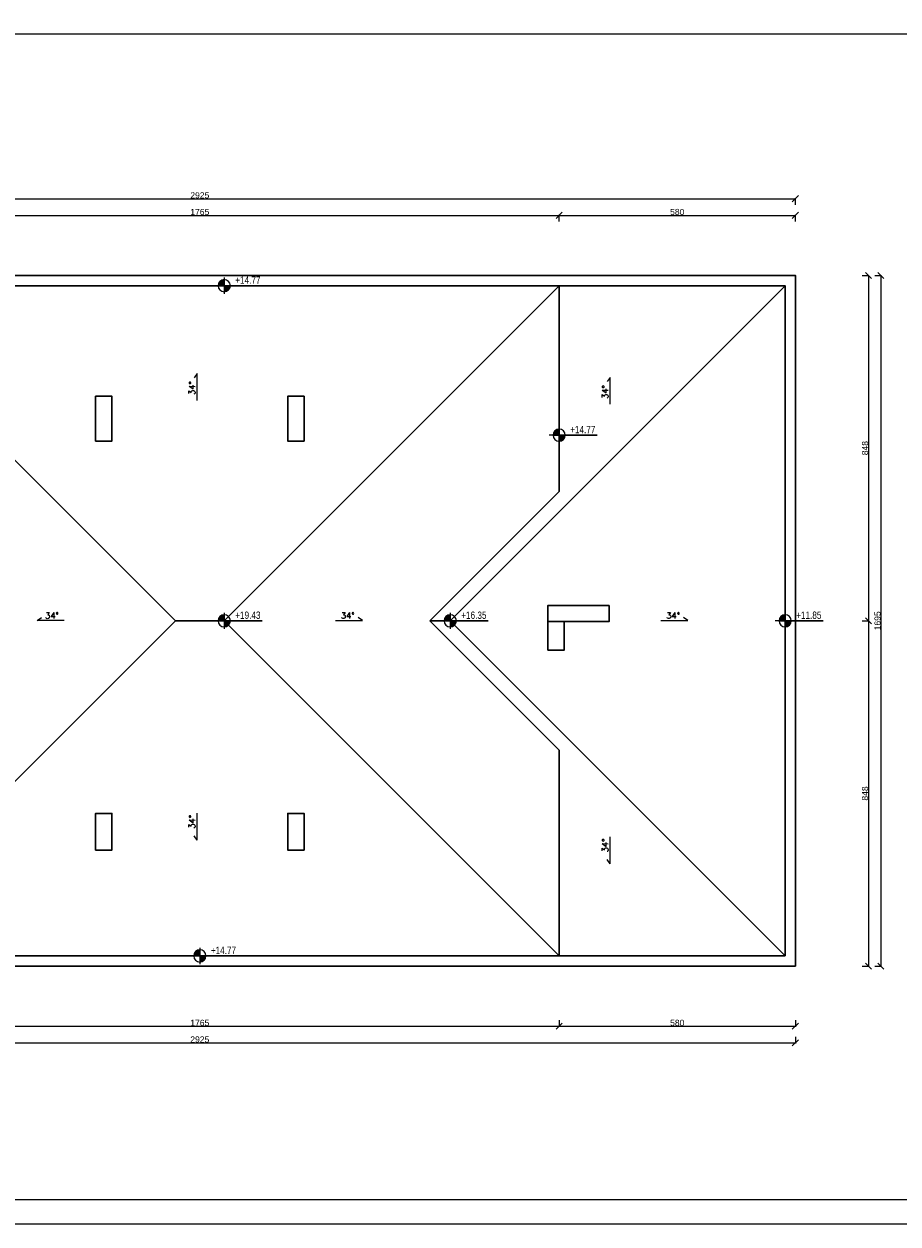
# Model space of a CAD drawing. Header units: millimetres. Extents: x 26456 to 42202, y 436 to 12316.
# Tile 4 of 36: x 30013 to 32159, y 436 to 3381. Entities that reach past the tile are written whole.
import ezdxf

# ---------------------------------------------------------------- set-up
doc = ezdxf.new("R2010")
doc.units = ezdxf.units.MM
for name, color, linetype, lineweight in [('G-ANNO-DIMS', 111, 'Continuous', 9), ('G-ANNO-TTLB', 6, 'Continuous', 9), ('G-ANNO-TTLB-MEDM', 33, 'Continuous', 25), ('Stolarka okienna', 140, 'Continuous', 15), ('Wymiary', 7, 'Continuous', 9), ('Ściany', 22, 'Continuous', 30)]:
    doc.layers.add(name, color=color, linetype=linetype, lineweight=lineweight)
doc.styles.add('Arial_2', font='arial.ttf', dxfattribs={"width": 0.8, "height": 18})
doc.styles.get("Standard").update_dxf_attribs({"font": 'arial.ttf'})
doc.dimstyles.new('ISO-25', dxfattribs={"dimtxt": 15, "dimasz": 15, "dimexe": 1.25, "dimexo": 0.625, "dimtad": 1, "dimdec": 0, "dimtxsty": 'Standard', "dimblk": 'OBLIQUE', "dimcen": 2.5, "dimclrt": 256, "dimadec": 0, "dimazin": 0, "dimtfac": 1, "dimtdec": 0, "dimtmove": 0, "dimatfit": 3, "dimfxl": 15, "dimfxlon": 1, "dimarcsym": 0})

# ---------------------------------------------------------------- blocks, each defined once
blk = doc.blocks.new('_Oblique')
at = {"color": 0, "linetype": 'ByBlock', "lineweight": -2}
blk.add_line((-0.5, -0.5), (0.5, 0.5), dxfattribs=at)
blk = doc.blocks.new('*D11')
at = {"layer": 'Defpoints', "color": 0, "transparency": 16777216}
for p in [(31327.1, 2911.8), (29562.1, 2739.3), (31327.1, 2739.3)]:
    blk.add_point(p, dxfattribs=at)
at = {"layer": 'Wymiary', "color": 0, "lineweight": -2, "transparency": 16777216}
for p, q in [((29562.1, 2896.8), (29562.1, 2913.1)), ((29562.1, 2911.8), (31327.1, 2911.8)), ((31327.1, 2896.8), (31327.1, 2913.1))]:
    blk.add_line(p, q, dxfattribs=at)
at = {"layer": 'Wymiary', "color": 0, "lineweight": -2, "transparency": 16777216, "xscale": 15, "yscale": 15, "zscale": 15, "rotation": 180}
blk.add_blockref('_Oblique', (29562.1, 2911.8), dxfattribs=at)
at = {"layer": 'Wymiary', "color": 0, "lineweight": -2, "transparency": 16777216, "xscale": 15, "yscale": 15, "zscale": 15}
blk.add_blockref('_Oblique', (31327.1, 2911.8), dxfattribs=at)
at = {"layer": 'Wymiary', "transparency": 16777216, "insert": (30444.6, 2920.1), "char_height": 15, "attachment_point": 5}
blk.add_mtext('1765', dxfattribs=at)
blk = doc.blocks.new('*D12')
at = {"layer": 'Defpoints', "color": 0, "transparency": 16777216}
for p in [(31907.1, 2911.8), (31327.1, 2739.3), (31907.1, 2764.3)]:
    blk.add_point(p, dxfattribs=at)
at = {"layer": 'Wymiary', "color": 0, "lineweight": -2, "transparency": 16777216}
for p, q in [((31327.1, 2896.8), (31327.1, 2913.1)), ((31327.1, 2911.8), (31907.1, 2911.8)), ((31907.1, 2896.8), (31907.1, 2913.1))]:
    blk.add_line(p, q, dxfattribs=at)
at = {"layer": 'Wymiary', "color": 0, "lineweight": -2, "transparency": 16777216, "xscale": 15, "yscale": 15, "zscale": 15, "rotation": 180}
blk.add_blockref('_Oblique', (31327.1, 2911.8), dxfattribs=at)
at = {"layer": 'Wymiary', "color": 0, "lineweight": -2, "transparency": 16777216, "xscale": 15, "yscale": 15, "zscale": 15}
blk.add_blockref('_Oblique', (31907.1, 2911.8), dxfattribs=at)
at = {"layer": 'Wymiary', "transparency": 16777216, "insert": (31617.1, 2920.1), "char_height": 15, "attachment_point": 5}
blk.add_mtext('580', dxfattribs=at)
blk = doc.blocks.new('*D13')
at = {"layer": 'Defpoints', "color": 0, "transparency": 16777216}
for p in [(31907.1, 2952.7), (28982.1, 2764.3), (31907.1, 2764.3)]:
    blk.add_point(p, dxfattribs=at)
at = {"layer": 'Wymiary', "color": 0, "lineweight": -2, "transparency": 16777216}
for p, q in [((28982.1, 2937.7), (28982.1, 2953.9)), ((28982.1, 2952.7), (31907.1, 2952.7)), ((31907.1, 2937.7), (31907.1, 2953.9))]:
    blk.add_line(p, q, dxfattribs=at)
at = {"layer": 'Wymiary', "color": 0, "lineweight": -2, "transparency": 16777216, "xscale": 15, "yscale": 15, "zscale": 15, "rotation": 180}
blk.add_blockref('_Oblique', (28982.1, 2952.7), dxfattribs=at)
at = {"layer": 'Wymiary', "color": 0, "lineweight": -2, "transparency": 16777216, "xscale": 15, "yscale": 15, "zscale": 15}
blk.add_blockref('_Oblique', (31907.1, 2952.7), dxfattribs=at)
at = {"layer": 'Wymiary', "transparency": 16777216, "insert": (30444.6, 2961), "char_height": 15, "attachment_point": 5}
blk.add_mtext('2925', dxfattribs=at)
blk = doc.blocks.new('*D19')
at = {"layer": 'Defpoints', "color": 0, "transparency": 16777216}
for p in [(31907.1, 2764.3), (31059.6, 1916.8), (32086.6, 1916.8)]:
    blk.add_point(p, dxfattribs=at)
at = {"layer": 'Wymiary', "color": 0, "lineweight": -2, "transparency": 16777216}
for p, q in [((32071.6, 2764.3), (32087.9, 2764.3)), ((32086.6, 2764.3), (32086.6, 1916.8)), ((32071.6, 1916.8), (32087.9, 1916.8))]:
    blk.add_line(p, q, dxfattribs=at)
at = {"layer": 'Wymiary', "color": 0, "lineweight": -2, "transparency": 16777216, "xscale": 15, "yscale": 15, "zscale": 15}
for p, rotation in [((32086.6, 2764.3), 90), ((32086.6, 1916.8), 270)]:
    blk.add_blockref('_Oblique', p, dxfattribs=dict(at, rotation=rotation))
at = {"layer": 'Wymiary', "transparency": 16777216, "insert": (32078.3, 2340.6), "char_height": 15, "attachment_point": 5, "rotation": 90}
blk.add_mtext('848', dxfattribs=at)
blk = doc.blocks.new('*D17')
at = {"layer": 'Defpoints', "color": 0, "transparency": 16777216}
for p in [(31059.6, 1916.8), (31907.1, 1069.3), (32086.6, 1069.3)]:
    blk.add_point(p, dxfattribs=at)
at = {"layer": 'Wymiary', "color": 0, "lineweight": -2, "transparency": 16777216}
for p, q in [((32071.6, 1916.8), (32087.9, 1916.8)), ((32086.6, 1916.8), (32086.6, 1069.3)), ((32071.6, 1069.3), (32087.9, 1069.3))]:
    blk.add_line(p, q, dxfattribs=at)
at = {"layer": 'Wymiary', "color": 0, "lineweight": -2, "transparency": 16777216, "xscale": 15, "yscale": 15, "zscale": 15}
for p, rotation in [((32086.6, 1916.8), 90), ((32086.6, 1069.3), 270)]:
    blk.add_blockref('_Oblique', p, dxfattribs=dict(at, rotation=rotation))
at = {"layer": 'Wymiary', "transparency": 16777216, "insert": (32078.3, 1493.1), "char_height": 15, "attachment_point": 5, "rotation": 90}
blk.add_mtext('848', dxfattribs=at)
blk = doc.blocks.new('*D18')
at = {"layer": 'Defpoints', "color": 0, "transparency": 16777216}
for p in [(31907.1, 2764.3), (31907.1, 1069.3), (32117.3, 1069.3)]:
    blk.add_point(p, dxfattribs=at)
at = {"layer": 'Wymiary', "color": 0, "lineweight": -2, "transparency": 16777216}
for p, q in [((32102.3, 2764.3), (32118.6, 2764.3)), ((32117.3, 2764.3), (32117.3, 1069.3)), ((32102.3, 1069.3), (32118.6, 1069.3))]:
    blk.add_line(p, q, dxfattribs=at)
at = {"layer": 'Wymiary', "color": 0, "lineweight": -2, "transparency": 16777216, "xscale": 15, "yscale": 15, "zscale": 15}
for p, rotation in [((32117.3, 2764.3), 90), ((32117.3, 1069.3), 270)]:
    blk.add_blockref('_Oblique', p, dxfattribs=dict(at, rotation=rotation))
at = {"layer": 'Wymiary', "transparency": 16777216, "insert": (32109, 1916.8), "char_height": 15, "attachment_point": 5, "rotation": 90}
blk.add_mtext('1695', dxfattribs=at)
blk = doc.blocks.new('*D20')
at = {"layer": 'Defpoints', "color": 0, "transparency": 16777216}
for p in [(29562.1, 1094.3), (31327.1, 1094.3), (31327.1, 921.8)]:
    blk.add_point(p, dxfattribs=at)
at = {"layer": 'Wymiary', "color": 0, "lineweight": -2, "transparency": 16777216}
for p, q in [((29562.1, 936.8), (29562.1, 920.6)), ((29562.1, 921.8), (31327.1, 921.8)), ((31327.1, 936.8), (31327.1, 920.6))]:
    blk.add_line(p, q, dxfattribs=at)
at = {"layer": 'Wymiary', "color": 0, "lineweight": -2, "transparency": 16777216, "xscale": 15, "yscale": 15, "zscale": 15, "rotation": 180}
blk.add_blockref('_Oblique', (29562.1, 921.8), dxfattribs=at)
at = {"layer": 'Wymiary', "color": 0, "lineweight": -2, "transparency": 16777216, "xscale": 15, "yscale": 15, "zscale": 15}
blk.add_blockref('_Oblique', (31327.1, 921.8), dxfattribs=at)
at = {"layer": 'Wymiary', "transparency": 16777216, "insert": (30444.6, 930.1), "char_height": 15, "attachment_point": 5}
blk.add_mtext('1765', dxfattribs=at)
blk = doc.blocks.new('*D21')
at = {"layer": 'Defpoints', "color": 0, "transparency": 16777216}
for p in [(31327.1, 1094.3), (31907.1, 1069.3), (31907.1, 921.8)]:
    blk.add_point(p, dxfattribs=at)
at = {"layer": 'Wymiary', "color": 0, "lineweight": -2, "transparency": 16777216}
for p, q in [((31327.1, 936.8), (31327.1, 920.6)), ((31327.1, 921.8), (31907.1, 921.8)), ((31907.1, 936.8), (31907.1, 920.6))]:
    blk.add_line(p, q, dxfattribs=at)
at = {"layer": 'Wymiary', "color": 0, "lineweight": -2, "transparency": 16777216, "xscale": 15, "yscale": 15, "zscale": 15, "rotation": 180}
blk.add_blockref('_Oblique', (31327.1, 921.8), dxfattribs=at)
at = {"layer": 'Wymiary', "color": 0, "lineweight": -2, "transparency": 16777216, "xscale": 15, "yscale": 15, "zscale": 15}
blk.add_blockref('_Oblique', (31907.1, 921.8), dxfattribs=at)
at = {"layer": 'Wymiary', "transparency": 16777216, "insert": (31617.1, 930.1), "char_height": 15, "attachment_point": 5}
blk.add_mtext('580', dxfattribs=at)
blk = doc.blocks.new('*D22')
at = {"layer": 'Defpoints', "color": 0, "transparency": 16777216}
for p in [(28982.1, 1069.3), (31907.1, 1069.3), (31907.1, 881)]:
    blk.add_point(p, dxfattribs=at)
at = {"layer": 'Wymiary', "color": 0, "lineweight": -2, "transparency": 16777216}
for p, q in [((28982.1, 896), (28982.1, 879.7)), ((31907.1, 896), (31907.1, 879.7)), ((28982.1, 881), (31907.1, 881))]:
    blk.add_line(p, q, dxfattribs=at)
at = {"layer": 'Wymiary', "color": 0, "lineweight": -2, "transparency": 16777216, "xscale": 15, "yscale": 15, "zscale": 15, "rotation": 180}
blk.add_blockref('_Oblique', (28982.1, 881), dxfattribs=at)
at = {"layer": 'Wymiary', "color": 0, "lineweight": -2, "transparency": 16777216, "xscale": 15, "yscale": 15, "zscale": 15}
blk.add_blockref('_Oblique', (31907.1, 881), dxfattribs=at)
at = {"layer": 'Wymiary', "transparency": 16777216, "insert": (30444.6, 889.3), "char_height": 15, "attachment_point": 5}
blk.add_mtext('2925', dxfattribs=at)

msp = doc.modelspace()

# ---------------------------------------------------------------- hatches: boundary and pattern name
at = {"layer": 'G-ANNO-DIMS', "true_color": 0x000000}
h = msp.add_hatch(color=18, dxfattribs=at)
edge = h.paths.add_edge_path()
edge.add_arc((30504.6, 2739.3), 15, 90, 180)
edge.add_line((30489.6, 2739.3), (30504.6, 2739.3))
edge.add_line((30504.6, 2739.3), (30504.6, 2754.3))
h = msp.add_hatch(color=18, dxfattribs=at)
edge = h.paths.add_edge_path()
edge.add_arc((30504.6, 2739.3), 15, 270, 360)
edge.add_line((30519.6, 2739.3), (30504.6, 2739.3))
edge.add_line((30504.6, 2739.3), (30504.6, 2724.3))
h = msp.add_hatch(color=18, dxfattribs=at)
edge = h.paths.add_edge_path()
edge.add_arc((31327.1, 2372.5), 15, 90, 180)
edge.add_line((31312.1, 2372.5), (31327.1, 2372.5))
edge.add_line((31327.1, 2372.5), (31327.1, 2387.5))
h = msp.add_hatch(color=18, dxfattribs=at)
edge = h.paths.add_edge_path()
edge.add_arc((31327.1, 2372.5), 15, 270, 360)
edge.add_line((31342.1, 2372.5), (31327.1, 2372.5))
edge.add_line((31327.1, 2372.5), (31327.1, 2357.5))
h = msp.add_hatch(color=18, dxfattribs=at)
edge = h.paths.add_edge_path()
edge.add_arc((30504.6, 1916.8), 15, 90, 180)
edge.add_line((30489.6, 1916.8), (30504.6, 1916.8))
edge.add_line((30504.6, 1916.8), (30504.6, 1931.8))
h = msp.add_hatch(color=18, dxfattribs=at)
edge = h.paths.add_edge_path()
edge.add_arc((30504.6, 1916.8), 15, 270, 360)
edge.add_line((30519.6, 1916.8), (30504.6, 1916.8))
edge.add_line((30504.6, 1916.8), (30504.6, 1901.8))
h = msp.add_hatch(color=18, dxfattribs=at)
edge = h.paths.add_edge_path()
edge.add_arc((31059.6, 1916.8), 15, 90, 180)
edge.add_line((31044.6, 1916.8), (31059.6, 1916.8))
edge.add_line((31059.6, 1916.8), (31059.6, 1931.8))
h = msp.add_hatch(color=18, dxfattribs=at)
edge = h.paths.add_edge_path()
edge.add_arc((31059.6, 1916.8), 15, 270, 360)
edge.add_line((31074.6, 1916.8), (31059.6, 1916.8))
edge.add_line((31059.6, 1916.8), (31059.6, 1901.8))
h = msp.add_hatch(color=18, dxfattribs=at)
edge = h.paths.add_edge_path()
edge.add_arc((31882.1, 1916.8), 15, 90, 180)
edge.add_line((31867.1, 1916.8), (31882.1, 1916.8))
edge.add_line((31882.1, 1916.8), (31882.1, 1931.8))
h = msp.add_hatch(color=18, dxfattribs=at)
edge = h.paths.add_edge_path()
edge.add_arc((31882.1, 1916.8), 15, 270, 360)
edge.add_line((31897.1, 1916.8), (31882.1, 1916.8))
edge.add_line((31882.1, 1916.8), (31882.1, 1901.8))
h = msp.add_hatch(color=18, dxfattribs=at)
edge = h.paths.add_edge_path()
edge.add_arc((30444.6, 1094.3), 15, 90, 180)
edge.add_line((30429.6, 1094.3), (30444.6, 1094.3))
edge.add_line((30444.6, 1094.3), (30444.6, 1109.3))
h = msp.add_hatch(color=18, dxfattribs=at)
edge = h.paths.add_edge_path()
edge.add_arc((30444.6, 1094.3), 15, 270, 360)
edge.add_line((30459.6, 1094.3), (30444.6, 1094.3))
edge.add_line((30444.6, 1094.3), (30444.6, 1079.3))

# ---------------------------------------------------------------- linework, layer by layer
at = {"layer": 'G-ANNO-DIMS', "color": 18, "true_color": 0x000000}
for p, q in [((30598, 2739.3), (30480.2, 2739.3)), ((30524.6, 2739.3), (30484.6, 2739.3)), ((30489.6, 2739.3), (30504.6, 2739.3)), ((30504.6, 2759.3), (30504.6, 2719.3)), ((30504.6, 2739.3), (30504.6, 2754.3)), ((30519.6, 2739.3), (30504.6, 2739.3)), ((30504.6, 2739.3), (30504.6, 2724.3)), ((30504.6, 2739.3), (30598, 2739.3)), ((31327.1, 2392.5), (31327.1, 2352.5)), ((31327.1, 2372.5), (31327.1, 2387.5)), ((31420.5, 2372.5), (31302.7, 2372.5)), ((31347.1, 2372.5), (31307.1, 2372.5)), ((31312.1, 2372.5), (31327.1, 2372.5)), ((31342.1, 2372.5), (31327.1, 2372.5)), ((31327.1, 2372.5), (31327.1, 2357.5)), ((31327.1, 2372.5), (31420.5, 2372.5)), ((30598, 1916.8), (30480.2, 1916.8)), ((30524.6, 1916.8), (30484.6, 1916.8)), ((30489.6, 1916.8), (30504.6, 1916.8)), ((30504.6, 1936.8), (30504.6, 1896.8)), ((30504.6, 1916.8), (30504.6, 1931.8)), ((30519.6, 1916.8), (30504.6, 1916.8)), ((30504.6, 1916.8), (30504.6, 1901.8)), ((30504.6, 1916.8), (30598, 1916.8)), ((31153, 1916.8), (31035.2, 1916.8)), ((31079.6, 1916.8), (31039.6, 1916.8)), ((31044.6, 1916.8), (31059.6, 1916.8)), ((31059.6, 1936.8), (31059.6, 1896.8)), ((31059.6, 1916.8), (31059.6, 1931.8)), ((31074.6, 1916.8), (31059.6, 1916.8)), ((31059.6, 1916.8), (31059.6, 1901.8)), ((31059.6, 1916.8), (31153, 1916.8)), ((31975.5, 1916.8), (31857.7, 1916.8)), ((31902.1, 1916.8), (31862.1, 1916.8)), ((31867.1, 1916.8), (31882.1, 1916.8)), ((31882.1, 1936.8), (31882.1, 1896.8)), ((31882.1, 1916.8), (31882.1, 1931.8)), ((31897.1, 1916.8), (31882.1, 1916.8)), ((31882.1, 1916.8), (31882.1, 1901.8)), ((31882.1, 1916.8), (31975.5, 1916.8)), ((30538, 1094.3), (30420.2, 1094.3)), ((30464.6, 1094.3), (30424.6, 1094.3)), ((30429.6, 1094.3), (30444.6, 1094.3)), ((30444.6, 1114.3), (30444.6, 1074.3)), ((30444.6, 1094.3), (30444.6, 1109.3)), ((30459.6, 1094.3), (30444.6, 1094.3)), ((30444.6, 1094.3), (30444.6, 1079.3)), ((30444.6, 1094.3), (30538, 1094.3))]:
    msp.add_line(p, q, dxfattribs=at)
for centre, start, end in [((30504.6, 2739.3), 90, 180), ((30504.6, 2739.3), 180, 270), ((30504.6, 2739.3), 0, 90), ((30504.6, 2739.3), 270, 0), ((31327.1, 2372.5), 90, 180), ((31327.1, 2372.5), 0, 90), ((31327.1, 2372.5), 180, 270), ((31327.1, 2372.5), 270, 0), ((30504.6, 1916.8), 90, 180), ((30504.6, 1916.8), 180, 270), ((30504.6, 1916.8), 0, 90), ((30504.6, 1916.8), 270, 0), ((31059.6, 1916.8), 90, 180), ((31059.6, 1916.8), 180, 270), ((31059.6, 1916.8), 0, 90), ((31059.6, 1916.8), 270, 0), ((31882.1, 1916.8), 90, 180), ((31882.1, 1916.8), 180, 270), ((31882.1, 1916.8), 0, 90), ((31882.1, 1916.8), 270, 0), ((30444.6, 1094.3), 90, 180), ((30444.6, 1094.3), 180, 270), ((30444.6, 1094.3), 0, 90), ((30444.6, 1094.3), 270, 0)]:
    msp.add_arc(centre, 15, start, end, dxfattribs=at)
at = {"layer": 'G-ANNO-TTLB'}
msp.add_lwpolyline([(33456.1, 3406.5), (28456.1, 3406.5), (28456.1, 436.5), (33456.1, 436.5)], close=True, dxfattribs=at)
at = {"layer": 'G-ANNO-TTLB-MEDM'}
msp.add_lwpolyline([(33396.1, 3356.5), (28516.1, 3356.5), (28516.1, 496.5), (33396.1, 496.5)], close=True, dxfattribs=at)
at = {"layer": 'Stolarka okienna'}
for p, q in [((30438.1, 2523.7), (30430.6, 2513.3)), ((30438.1, 2457.7), (30438.1, 2523.7)), ((31452.6, 2514.2), (31445.2, 2503.8)), ((31452.6, 2448.1), (31452.6, 2514.2)), ((30045.4, 1917.3), (30055.8, 1924.8)), ((30111.5, 1917.3), (30045.4, 1917.3)), ((30777.8, 1917.3), (30843.8, 1917.3)), ((30843.8, 1917.3), (30833.4, 1924.8)), ((31576.8, 1917.3), (31642.9, 1917.3)), ((31642.9, 1917.3), (31632.5, 1924.8)), ((30438.1, 1378.8), (30438.1, 1444.9)), ((30438.1, 1378.8), (30430.6, 1389.2)), ((31452.6, 1320.7), (31452.6, 1386.8)), ((31452.6, 1320.7), (31445.2, 1331.1))]:
    msp.add_line(p, q, dxfattribs=at)
at = {"layer": 'Ściany'}
for p, q in [((29562.1, 2739.3), (30384.6, 1916.8)), ((31327.1, 2739.3), (30504.6, 1916.8)), ((31882.1, 2739.3), (31059.6, 1916.8)), ((31327.1, 2739.3), (31327.1, 2234.3)), ((31009.6, 1916.8), (31327.1, 2234.3)), ((29562.1, 1094.3), (30384.6, 1916.8)), ((30384.6, 1916.8), (30504.6, 1916.8)), ((31327.1, 1094.3), (30504.6, 1916.8)), ((31059.6, 1916.8), (31009.6, 1916.8)), ((31009.6, 1916.8), (31327.1, 1599.3)), ((31882.1, 1094.3), (31059.6, 1916.8)), ((31327.1, 1094.3), (31327.1, 1599.3))]:
    msp.add_line(p, q, dxfattribs=at)
for points in [[(31907.1, 1069.3), (28982.1, 1069.3), (28982.1, 2764.3), (31907.1, 2764.3)], [(31882.1, 1094.3), (29007.1, 1094.3), (29007.1, 2739.3), (31882.1, 2739.3)], [(30188.6, 2467.9), (30228.6, 2467.9), (30228.6, 2357.9), (30188.6, 2357.9)], [(30700.6, 2467.9), (30660.6, 2467.9), (30660.6, 2357.9), (30700.6, 2357.9)], [(31449.6, 1954.8), (31299.6, 1954.8), (31299.6, 1914.8), (31449.6, 1914.8)], [(31299.6, 1844.8), (31299.6, 1914.8), (31339.6, 1914.8), (31339.6, 1844.8)], [(30188.6, 1354.3), (30228.6, 1354.3), (30228.6, 1444.3), (30188.6, 1444.3)], [(30700.6, 1354.3), (30660.6, 1354.3), (30660.6, 1444.3), (30700.6, 1444.3)]]:
    msp.add_lwpolyline(points, close=True, dxfattribs=at)

# ---------------------------------------------------------------- texts
at = {"layer": 'G-ANNO-DIMS', "color": 18, "true_color": 0x000000, "char_height": 18, "width": 60.159, "attachment_point": 1, "line_spacing_factor": 0.941778, "style": 'Arial_2'}
for s, insert in [('+14.77', (30531.6, 2762.1)), ('+14.77', (31354.1, 2395.2)), ('+19.43', (30531.6, 1939.6)), ('+16.35', (31086.6, 1939.6)), ('+11.85', (31909.1, 1939.6)), ('+14.77', (30471.6, 1117.1))]:
    msp.add_mtext(s, dxfattribs=dict(at, insert=insert))
at = {"layer": 'Stolarka okienna', "char_height": 15}
for insert, attachment_point, rotation in [((30417.9, 2471.1), 1, 89.1217), ((31432.5, 2461.6), 1, 89.1217), ((30098, 1937.5), 3, 0.8783), ((30791.2, 1937.5), 1, 359.1217), ((31590.3, 1937.5), 1, 359.1217), ((30417.9, 1406.8), 1, 89.1217), ((31432.5, 1348.7), 1, 89.1217)]:
    msp.add_mtext('{\\Fsimplex|c0;34%%D}', dxfattribs=dict(at, insert=insert, attachment_point=attachment_point, rotation=rotation))

# ---------------------------------------------------------------- dimensions: what is measured, and where the dimension line sits
at = {"layer": 'Wymiary'}
for base, p1, p2, picture, middle in [((31907.1, 2952.7), (28982.1, 2764.3), (31907.1, 2764.3), '*D13', (30444.6, 2961)), ((31907.1, 881), (28982.1, 1069.3), (31907.1, 1069.3), '*D22', (30444.6, 889.3))]:
    dim = msp.add_linear_dim(base=base, p1=p1, p2=p2, dimstyle='ISO-25', dxfattribs=at)
    dim.commit()
    dim.dimension.update_dxf_attribs({"geometry": picture, "text_midpoint": middle})
for base, p1, p2, picture, middle in [((31327.1, 2911.8), (29562.1, 2739.3), (31327.1, 2739.3), '*D11', (30444.6, 2920.1)), ((31907.1, 2911.8), (31327.1, 2739.3), (31907.1, 2764.3), '*D12', (31617.1, 2920.1)), ((31327.1, 921.8), (29562.1, 1094.3), (31327.1, 1094.3), '*D20', (30444.6, 930.1)), ((31907.1, 921.8), (31327.1, 1094.3), (31907.1, 1069.3), '*D21', (31617.1, 930.1))]:
    dim = msp.add_linear_dim(base=base, p1=p1, p2=p2, dimstyle='ISO-25', override={"dimtmove": 1}, dxfattribs=at)
    dim.commit()
    dim.dimension.update_dxf_attribs({"geometry": picture, "text_midpoint": middle})
for base, p1, p2, picture, middle in [((32086.6008383, 1916.8438781), (31907.1345658, 2764.3438781), (31059.6345658, 1916.8438781), '*D19', (32078.3172435, 2340.5938781)), ((32117.3, 1069.3), (31907.1, 2764.3), (31907.1, 1069.3), '*D18', (32109, 1916.8))]:
    dim = msp.add_linear_dim(base=base, p1=p1, p2=p2, angle=90, dimstyle='ISO-25', dxfattribs=at)
    dim.commit()
    dim.dimension.update_dxf_attribs({"geometry": picture, "text_midpoint": middle})
dim = msp.add_linear_dim(base=(32086.6008383, 1069.3438781), p1=(31059.6345658, 1916.8438781), p2=(31907.1345658, 1069.3438781), angle=90, dimstyle='ISO-25', override={"dimtmove": 1}, dxfattribs=at)
dim.commit()
dim.dimension.update_dxf_attribs({"geometry": '*D17', "text_midpoint": (32078.3172435, 1493.0938781)})

doc.saveas('drawing.dxf')
